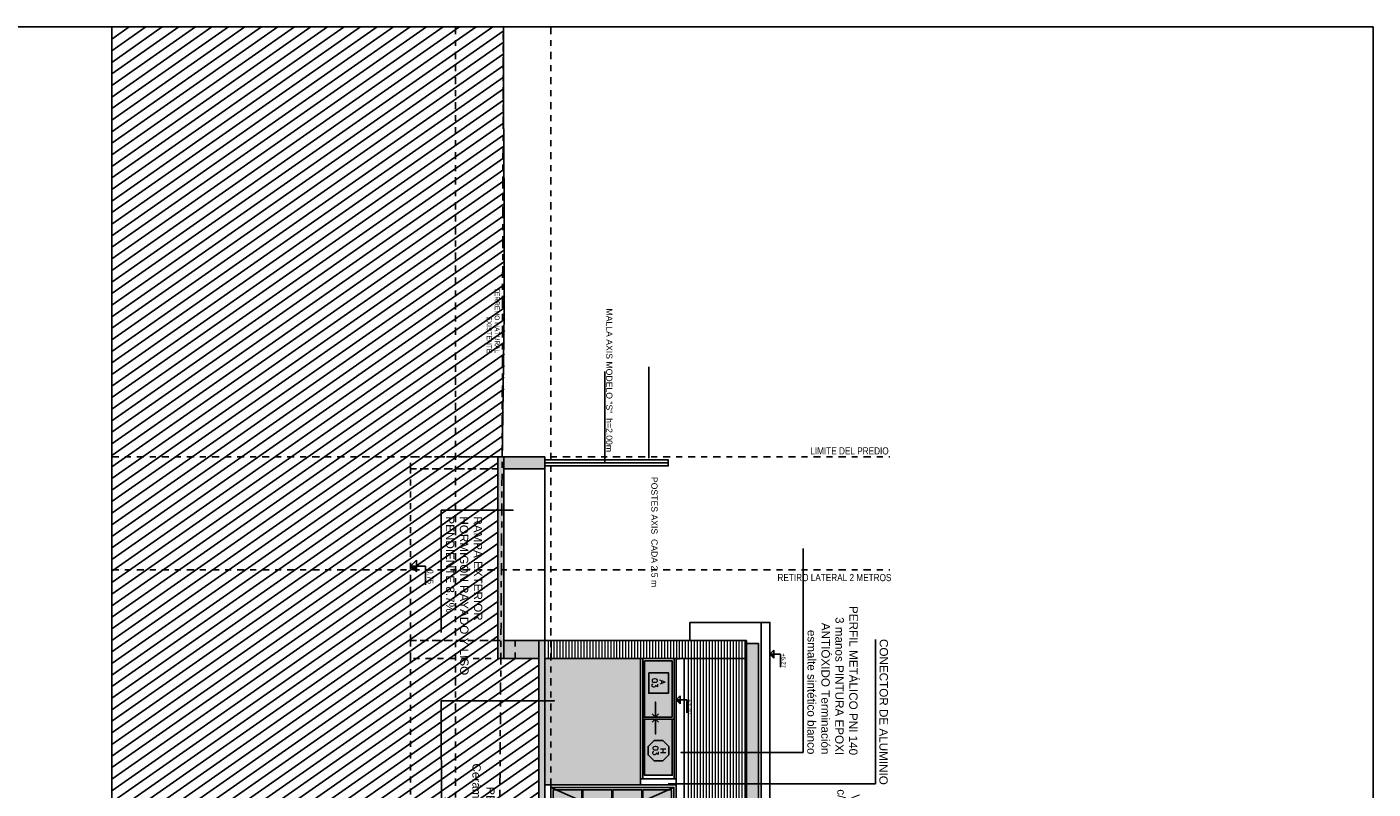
# Model space of a CAD drawing. Header units: millimetres. Extents: x 4617 to 4884, y 1258 to 1784.
# Tile 151 of 168: x 4730 to 4753, y 1427 to 1440. Entities that reach past the tile are written whole.
import ezdxf
from ezdxf.enums import TextEntityAlignment as Align

# ---------------------------------------------------------------- set-up
doc = ezdxf.new("R2010")
doc.units = ezdxf.units.MM
doc.header["$LTSCALE"] = 0.4
doc.linetypes.add('DASHDOT', pattern=[1, 0.5, -0.25, 0, -0.25])
doc.linetypes.add('RAYITAS', pattern=[0.375, 0.25, -0.125])
for name, color, linetype in [('00 AC - ABERTURAS ALUMINIO - TIPO', 3, 'Continuous'), ('00 AC - CUBIERTA', 1, 'Continuous'), ('00 AC - TEXTOS', 3, 'Continuous'), ('200', 6, 'Continuous'), ('200cotas50', 1, 'Continuous'), ('A ALUMINIO', 4, 'Continuous'), ('A HERRERÍA', 4, 'Continuous'), ('A MURO', 1, 'Continuous'), ('A MURO VISTO', 2, 'Continuous'), ('A PAVIMENTO', 8, 'Continuous'), ('A PROYECCION', 8, 'Continuous'), ('A VEGETACIÓN', 253, 'Continuous'), ('Hatch 354', 254, 'Continuous'), ('Hatch Ladrillo Visto', 32, 'Continuous'), ('Hatch MURO', 252, 'Continuous'), ('TXT', 3, 'Continuous'), ('TXT COTA', 3, 'Continuous'), ('TXT TERMINACIONES', 3, 'Continuous')]:
    doc.layers.add(name, color=color, linetype=linetype)
doc.layers.add('04 gris', color=252, linetype='Continuous', lineweight=13)
doc.styles.add('arial', font='arial.ttf')
doc.styles.add('ARIAL 0.0014', font='arial.ttf', dxfattribs={"height": 0.0014})
doc.styles.add('ARIAL NARROW', font='ARIALN.TTF')
doc.styles.add('ROMANS', font='romans', dxfattribs={"height": 2})
doc.styles.add('SaAS simplex', font='simplex.shx', dxfattribs={"width": 0.8})
doc.styles.get("Standard").update_dxf_attribs({"font": 'arial.ttf'})
doc.dimstyles.new('COTAS 125', dxfattribs={"dimscale": 0.01, "dimtxt": 15, "dimasz": 8, "dimexe": 5, "dimexo": 20, "dimgap": 10, "dimtad": 0, "dimzin": 9, "dimdsep": 46, "dimtxsty": 'SaAS simplex', "dimblk": 'OBLIQUE', "dimcen": 0, "dimclrd": 8, "dimclre": 8, "dimclrt": 256, "dimadec": 1, "dimazin": 0, "dimtfac": 1, "dimtmove": 2, "dimatfit": 3, "dimldrblk": 'OBLIQUE', "dimfxl": 10, "dimlwd": -1, "dimlwe": -1, "dimarcsym": 0})

# ---------------------------------------------------------------- blocks, each defined once
blk = doc.blocks.new('A01 c')
at = {"layer": 'Hatch 354'}
h = blk.add_hatch(color=256, dxfattribs=at)
h.dxf.hatch_style = 1
h.paths.add_polyline_path([(0.481, 1.035), (1.413, 1.035), (1.413, 0.555), (0.481, 0.555)])
h.paths.add_polyline_path([(0.521, 1.535), (1.413, 1.535), (1.413, 1.095), (0.521, 1.095)])
h.paths.add_polyline_path([(0.521, 2.03), (1.413, 2.03), (1.413, 1.615), (0.521, 1.615)])
h.paths.add_polyline_path([(1.443, 2.03), (2.416, 2.03), (2.416, 1.615), (1.443, 1.615)])
h.paths.add_polyline_path([(1.443, 1.535), (2.416, 1.535), (2.416, 1.095), (1.443, 1.095)])
h.paths.add_polyline_path([(1.443, 1.035), (2.416, 1.035), (2.416, 0.555), (1.443, 0.555)])
h = blk.add_hatch(color=256, dxfattribs=at)
h.dxf.hatch_style = 1
h.paths.add_polyline_path([(2.476, 2.03), (3.449, 2.03), (3.449, 1.615), (2.476, 1.615)])
h.paths.add_polyline_path([(3.479, 2.03), (4.381, 2.03), (4.381, 1.615), (3.479, 1.615)])
h.paths.add_polyline_path([(3.479, 1.535), (4.381, 1.535), (4.381, 1.095), (3.479, 1.095)])
h.paths.add_polyline_path([(2.476, 1.535), (3.449, 1.535), (3.449, 1.095), (2.476, 1.095)])
h.paths.add_polyline_path([(2.476, 1.035), (3.449, 1.035), (3.449, 0.555), (2.476, 0.555)])
h.paths.add_polyline_path([(3.479, 1.035), (4.411, 1.035), (4.411, 0.555), (3.479, 0.555)])
h = blk.add_hatch(color=256, dxfattribs=at)
h.dxf.hatch_style = 1
h.paths.add_polyline_path([(5.441, 2.02), (6.268, 2.02), (6.268, 1.543), (5.441, 1.543)])
h.paths.add_polyline_path([(4.534, 2.02), (5.401, 2.02), (5.401, 1.543), (4.534, 1.543)])
h.paths.add_polyline_path([(4.534, 1.523), (5.401, 1.523), (5.401, 1.04), (4.534, 1.04)])
h.paths.add_polyline_path([(5.441, 1.523), (6.268, 1.523), (6.268, 1.04), (5.441, 1.04)])
h.paths.add_polyline_path([(5.441, 1.02), (6.268, 1.02), (6.268, 0.537), (5.441, 0.537)])
h.paths.add_polyline_path([(4.534, 1.02), (5.401, 1.02), (5.401, 0.537), (4.534, 0.537)])
h.paths.add_polyline_path([(4.534, 0.517), (5.401, 0.517), (5.401, 0.04), (4.534, 0.04)])
h.paths.add_polyline_path([(5.441, 0.517), (6.268, 0.517), (6.268, 0.481), (6.268, 0.04), (5.441, 0.04)])
at = {"layer": 'A ALUMINIO'}
for p, q in [((0.32, 2.1), (0.32, 0.515)), ((0.32, 2.1), (6.351, 2.1)), ((0.481, 2.06), (0.481, 1.585)), ((4.494, 2.06), (0.481, 2.06)), ((1.443, 2.06), (1.443, 1.585)), ((2.446, 2.06), (2.446, 0.515)), ((3.449, 2.06), (3.449, 1.585)), ((4.411, 1.585), (4.411, 2.06)), ((5.401, 2.06), (5.401, 0)), ((6.351, 0), (6.351, 2.1)), ((1.413, 2.03), (0.521, 2.03)), ((0.521, 1.615), (0.521, 2.02)), ((1.443, 2.03), (2.416, 2.03)), ((2.416, 2.02), (2.416, 1.615)), ((2.476, 2.02), (2.476, 1.615)), ((4.534, 1.543), (4.534, 2.02)), ((4.534, 2.02), (5.401, 2.02)), ((0.481, 1.585), (2.446, 1.585)), ((2.416, 1.615), (1.443, 1.615)), ((1.443, 1.585), (2.416, 1.585)), ((4.411, 1.585), (2.446, 1.585)), ((3.449, 1.585), (2.476, 1.585)), ((1.443, 1.565), (1.443, 1.065)), ((1.443, 1.535), (2.416, 1.535)), ((2.416, 1.535), (2.416, 1.095)), ((4.411, 1.565), (2.446, 1.565)), ((3.449, 1.535), (2.476, 1.535)), ((2.476, 1.535), (2.476, 1.095)), ((3.449, 1.565), (3.449, 1.065)), ((4.411, 1.065), (4.411, 1.565)), ((5.401, 1.543), (4.534, 1.543)), ((5.401, 1.523), (4.534, 1.523)), ((5.441, 1.523), (6.268, 1.523)), ((0.481, 1.065), (2.446, 1.065)), ((0.481, 1.035), (1.413, 1.035)), ((1.413, 1.035), (1.413, 0.555)), ((1.443, 1.095), (2.416, 1.095)), ((1.443, 1.035), (2.416, 1.035)), ((1.443, 1.035), (1.443, 0.555)), ((4.411, 1.065), (2.446, 1.065)), ((3.449, 1.095), (2.476, 1.095)), ((3.449, 1.035), (2.476, 1.035)), ((2.476, 1.005), (2.476, 0.622)), ((3.449, 1.035), (3.449, 0.555)), ((4.411, 1.035), (3.479, 1.035)), ((3.479, 1.035), (3.479, 0.555)), ((5.401, 1.04), (4.534, 1.04)), ((5.441, 1.04), (6.268, 1.04)), ((6.351, 1.05), (6.351, 0)), ((0.32, 0.515), (4.451, 0.515)), ((6.268, 0.517), (6.268, 0.54))]:
    blk.add_line(p, q, dxfattribs=at)
for points in [[(0.441, 2.1), (0.321, 2.1), (0.321, 0.515), (0.441, 0.515)], [(3.449, 1.615), (2.476, 1.615), (2.476, 2.03), (3.449, 2.03)], [(4.381, 2.03), (3.479, 2.03), (3.479, 1.615), (4.381, 1.615)], [(6.268, 1.553), (6.268, 2.02), (5.441, 2.02), (5.441, 1.543), (6.268, 1.543)], [(6.268, 0.517), (5.441, 0.517), (5.441, 0.04), (6.268, 0.04), (6.268, 0.51)]]:
    blk.add_lwpolyline(points, close=True, dxfattribs=at)
for points in [[(6.351, 0), (4.451, 0), (4.451, 2.06)], [(6.308, 0), (6.308, 2.06), (4.494, 2.06), (4.494, 0)], [(1.413, 2.02), (1.413, 1.615), (0.521, 1.615)], [(4.411, 1.585), (4.411, 2.02)], [(0.481, 1.065), (0.481, 1.565), (2.446, 1.565)], [(1.413, 1.535), (1.413, 1.095), (0.521, 1.095), (0.521, 1.535), (1.413, 1.535)], [(3.479, 1.535), (3.479, 1.095), (4.381, 1.095), (4.381, 1.535), (3.479, 1.535)], [(4.534, 1.04), (4.534, 1.523)], [(5.441, 1.523), (5.441, 1.04)], [(6.268, 1.04), (6.268, 1.523)], [(2.416, 1.035), (2.416, 0.555), (0.481, 0.555), (0.481, 1.035)], [(2.476, 1.035), (2.476, 0.555), (3.449, 0.555)], [(3.479, 0.555), (4.411, 0.555), (4.411, 1.035)], [(4.534, 0.54), (4.534, 1.02), (5.401, 1.02)], [(6.268, 0.54), (6.268, 1.02), (5.441, 1.02), (5.441, 0.54)], [(4.534, 0.537), (5.401, 0.537)], [(5.401, 0.04), (4.534, 0.04), (4.534, 0.517), (5.401, 0.517)], [(6.268, 0.537), (5.441, 0.537)]]:
    blk.add_lwpolyline(points, dxfattribs=at)
at = {"layer": 'A PROYECCION'}
for p, q in [((1.443, 2.06), (0.481, 1.585)), ((0.481, 2.06), (1.443, 1.585)), ((1.443, 2.06), (2.446, 1.585)), ((2.446, 2.06), (1.443, 1.585)), ((3.449, 2.06), (2.446, 1.585)), ((2.446, 2.06), (3.449, 1.585)), ((3.449, 2.06), (4.411, 1.585)), ((4.411, 2.06), (3.449, 1.585)), ((5.401, 2.06), (4.494, 0)), ((4.494, 2.06), (5.401, 0)), ((6.308, 2.06), (5.401, 0)), ((5.401, 2.06), (6.308, 0)), ((1.443, 1.565), (0.481, 1.065)), ((0.481, 1.565), (1.443, 1.065)), ((1.443, 1.565), (2.446, 1.065)), ((2.446, 1.565), (1.443, 1.065)), ((3.449, 1.565), (2.446, 1.065)), ((2.446, 1.565), (3.449, 1.065)), ((3.449, 1.565), (4.411, 1.065)), ((4.411, 1.565), (3.449, 1.065))]:
    blk.add_line(p, q, dxfattribs=at)
for points in [[(1.162, 1.876), (1.215, 1.823), (0.962, 1.823), (1.215, 1.823), (1.162, 1.769)], [(1.745, 1.876), (1.692, 1.823), (1.945, 1.823), (1.692, 1.823), (1.745, 1.769)], [(3.147, 1.876), (3.2, 1.823), (2.947, 1.823), (3.2, 1.823), (3.147, 1.769)], [(3.76, 1.876), (3.707, 1.822), (3.93, 1.822), (3.707, 1.822), (3.76, 1.769)], [(1.158, 1.368), (1.211, 1.315), (0.958, 1.315), (1.211, 1.315), (1.158, 1.262)], [(1.749, 1.368), (1.696, 1.315), (1.949, 1.315), (1.696, 1.315), (1.749, 1.262)], [(3.147, 1.368), (3.2, 1.315), (2.947, 1.315), (3.2, 1.315), (3.147, 1.262)], [(3.76, 1.368), (3.707, 1.315), (3.93, 1.315), (3.707, 1.315), (3.76, 1.262)], [(4.937, 1.063), (4.99, 1.01), (4.862, 1.01), (4.99, 1.01), (4.937, 0.957)], [(5.745, 1.063), (5.692, 1.01), (5.819, 1.01), (5.692, 1.01), (5.745, 0.957)]]:
    blk.add_lwpolyline(points, dxfattribs=at)
at = {"layer": 'TXT TERMINACIONES', "color": 252, "char_height": 0.06784, "attachment_point": 9}
for insert in [(0.641, 0.614), (1.596, 0.614), (3.601, 0.614), (2.507, 0.603)]:
    blk.add_mtext('{\\Fromans|c0;VF}', dxfattribs=dict(at, insert=insert))
blk = doc.blocks.new('Nivel corte')
at = {"color": 0}
for p, q in [((0, 0.2), (0.25, 0.2)), ((0, 0), (0, 0.2)), ((0.078, 0.078), (-0.078, 0.078)), ((0, 0), (-0.078, 0.078)), ((0, 0), (0.078, 0.078))]:
    blk.add_line(p, q, dxfattribs=at)
blk.add_solid([(0, 0), (0.078, 0.078), (0, 0.078), (0.078, 0.078)], dxfattribs=at)
at = {"color": 0, "style": 'ARIAL NARROW', "flags": 4}
blk.add_attdef('NIVEL', text='', height=0.08, dxfattribs=at).set_placement((0.125, 0.2), align=Align.BOTTOM_CENTER)
blk = doc.blocks.new('*U468')
at = {"color": 0, "linetype": 'ByBlock'}
blk.add_lwpolyline([(-0.287, -0.195), (0.287, -0.195), (0.287, 0.354), (-0.287, 0.354)], close=True, dxfattribs=at)
at = {"color": 0, "linetype": 'ByBlock', "style": 'ROMANS', "width": 1.1}
blk.add_text('A', height=0.15, dxfattribs=at).set_placement((-0.088, 0.112))
at = {"color": 0, "linetype": 'ByBlock', "style": 'ROMANS', "width": 1.05}
blk.add_attdef('NRO', text='', height=0.15, dxfattribs=at).set_placement((0, -0.027), align=Align.MIDDLE)
blk = doc.blocks.new('*U575')
at = {"color": 0, "linetype": 'ByBlock', "ltscale": 0.1}
blk.add_lwpolyline([(0, 0.344), (0.119, 0.344), (0.288, 0.175), (0.288, -0.064), (0.119, -0.233), (0, -0.233), (-0.119, -0.233), (-0.288, -0.064), (-0.288, 0.175), (-0.119, 0.344)], close=True, dxfattribs=at)
at = {"color": 0, "style": 'ROMANS', "width": 1.1}
blk.add_text('H', height=0.15, dxfattribs=at).set_placement((-0.088, 0.112))
at = {"color": 0, "linetype": 'ByBlock', "style": 'ROMANS', "width": 1.05}
blk.add_attdef('NRO', text='', height=0.15, dxfattribs=at).set_placement((0, -0.027), align=Align.MIDDLE)
blk = doc.blocks.new('_Oblique')
at = {"layer": 'TXT COTA', "color": 0, "lineweight": -2}
blk.add_line((-0.5, -0.5), (0.5, 0.5), dxfattribs=at)

msp = doc.modelspace()

# ---------------------------------------------------------------- hatches: boundary and pattern name
at = {"layer": 'A MURO'}
h = msp.add_hatch(color=256, dxfattribs=at)
h.dxf.hatch_style = 1
h.paths.add_polyline_path([(4738.343, 1432.976), (4738.343, 1429.598), (4738.443, 1429.598), (4738.443, 1432.976)])
h.paths.add_polyline_path([(4738.443, 1429.899), (4738.443, 1429.598), (4739.034, 1429.598), (4739.034, 1429.899)])
h.paths.add_polyline_path([(4739.134, 1432.976), (4739.134, 1432.776), (4738.443, 1432.776), (4738.443, 1432.976)])
h = msp.add_hatch(color=256, dxfattribs=at)
h.dxf.hatch_style = 1
h.paths.add_polyline_path([(4739.034, 1429.899), (4739.034, 1395.889), (4739.134, 1395.889), (4739.134, 1429.899)])
at = {"layer": 'A MURO VISTO', "ltscale": 0.001}
h = msp.add_hatch(color=252, dxfattribs=at)
h.dxf.hatch_style = 1
h.paths.add_polyline_path([(4742.511, 1395.938), (4742.511, 1429.849), (4742.711, 1429.849), (4742.711, 1395.938)])
at = {"layer": 'A VEGETACIÓN'}
h = msp.add_hatch(dxfattribs=at)
h.set_pattern_fill('LINE', color=253, scale=0.05, angle=-55, double=1)
h.set_pattern_definition([(215, (4644.44439, 1771.97546), (0.09105526, -0.13004039), [])])
edge = h.paths.add_edge_path()
edge.add_spline(control_points=[(4738.633, 1379.471), (4738.406, 1380.399), (4738.406, 1380.399), (4738.233, 1381.51)], knot_values=[6.676632, 6.676632, 6.676632, 6.676632, 7.676632, 7.676632, 7.676632, 7.676632], degree=3, periodic=0)
edge.add_spline(control_points=[(4738.233, 1381.51), (4738.221, 1381.801), (4738.209, 1382.093), (4738.212, 1382.378)], knot_values=[5.800748, 5.800748, 5.800748, 5.800748, 6.676632, 6.676632, 6.676632, 6.676632], degree=3, periodic=0)
edge.add_line((4738.212, 1382.378), (4738.15, 1382.396))
edge.add_line((4738.15, 1382.396), (4738.15, 1382.197))
edge.add_line((4738.15, 1382.197), (4738.12, 1382.197))
edge.add_line((4738.12, 1382.197), (4738.12, 1382.997))
edge.add_line((4738.12, 1382.997), (4738.139, 1382.997))
edge.add_spline(control_points=[(4738.208, 1382.438), (4738.189, 1382.645), (4738.089, 1383.65), (4737.164, 1384.645), (4737.93, 1386.22)], knot_values=[1.871673, 1.871673, 1.871673, 1.871673, 2.491865, 5.74761, 5.74761, 5.74761, 5.74761], degree=3, periodic=0)
edge.add_spline(control_points=[(4737.93, 1386.22), (4738.223, 1387.021), (4738.411, 1387.609), (4738.548, 1388.086)], knot_values=[0.013677, 0.013677, 0.013677, 0.013677, 1.871673, 1.871673, 1.871673, 1.871673], degree=3, periodic=0)
edge.add_line((4738.548, 1388.086), (4738.452, 1388.086))
edge.add_line((4738.452, 1388.086), (4738.452, 1388.286))
edge.add_line((4738.452, 1388.286), (4738.493, 1388.286))
edge.add_line((4738.493, 1388.286), (4738.493, 1390.006))
edge.add_line((4738.493, 1390.006), (4738.593, 1390.006))
edge.add_line((4738.593, 1390.006), (4739.022, 1390.006))
edge.add_line((4739.022, 1390.006), (4739.006, 1390.069))
edge.add_line((4739.006, 1390.069), (4739.04, 1390.259))
edge.add_line((4739.04, 1390.259), (4738.999, 1390.802))
edge.add_line((4738.999, 1390.802), (4739.047, 1390.916))
edge.add_line((4739.047, 1390.916), (4739.018, 1391.008))
edge.add_line((4739.018, 1391.008), (4739.05, 1391.269))
edge.add_line((4739.05, 1391.269), (4739.044, 1391.586))
edge.add_line((4739.044, 1391.586), (4739.072, 1392.025))
edge.add_line((4739.072, 1392.025), (4739.054, 1392.326))
edge.add_line((4739.054, 1392.326), (4739.068, 1392.359))
edge.add_line((4739.068, 1392.359), (4739.058, 1392.381))
edge.add_line((4739.058, 1392.381), (4739.083, 1392.601))
edge.add_line((4739.083, 1392.601), (4739.062, 1392.786))
edge.add_line((4739.062, 1392.786), (4738.809, 1392.786))
edge.add_line((4738.809, 1392.786), (4738.809, 1392.936))
edge.add_line((4738.809, 1392.936), (4739.009, 1392.936))
edge.add_line((4739.009, 1392.936), (4739.034, 1395.887))
edge.add_line((4739.034, 1395.887), (4738.834, 1395.889))
edge.add_line((4738.834, 1395.889), (4738.834, 1396.189))
edge.add_line((4738.834, 1396.189), (4739.034, 1396.189))
edge.add_line((4739.034, 1396.189), (4739.034, 1429.598))
edge.add_line((4739.034, 1429.598), (4738.604, 1429.598))
edge.add_line((4738.604, 1429.598), (4738.343, 1429.598))
edge.add_line((4738.343, 1429.598), (4738.343, 1432.976))
edge.add_line((4738.343, 1432.976), (4738.417, 1432.976))
edge.add_spline(control_points=[(4738.417, 1432.976), (4738.479, 1434.528), (4738.453, 1436.294), (4738.441, 1438.695), (4738.435, 1439.641), (4738.437, 1440.185)], knot_values=[0, 0, 0, 0, 4.374738, 5.574756, 7.216242, 7.216242, 7.216242, 7.216242], degree=3, periodic=0)
edge.add_line((4738.437, 1440.185), (4731.874, 1440.185))
edge.add_line((4731.874, 1440.185), (4731.874, 1376.272))
edge.add_line((4731.874, 1376.272), (4738.368, 1376.273))
edge.add_line((4738.368, 1376.273), (4738.333, 1377.908))
edge.add_line((4738.333, 1377.908), (4738.333, 1378.428))
edge.add_line((4738.333, 1378.428), (4738.533, 1378.428))
edge.add_line((4738.533, 1378.428), (4738.533, 1379.138))
edge.add_line((4738.533, 1379.138), (4738.333, 1379.138))
edge.add_line((4738.333, 1379.138), (4738.333, 1379.238))
edge.add_line((4738.333, 1379.238), (4738.633, 1379.238))
edge.add_line((4738.633, 1379.238), (4738.633, 1379.471))
at = {"layer": 'Hatch 354'}
h = msp.add_hatch(color=256, dxfattribs=at)
h.dxf.hatch_style = 1
h.paths.add_polyline_path([(4740.804, 1428.583), (4740.804, 1427.639), (4741.268, 1427.639), (4741.268, 1428.583)])
h.paths.add_polyline_path([(4740.804, 1429.559), (4740.804, 1428.615), (4741.268, 1428.615), (4741.268, 1429.559)])
at = {"layer": 'Hatch Ladrillo Visto', "lineweight": 13}
h = msp.add_hatch(dxfattribs=at)
h.set_pattern_fill('_USER', color=256, scale=0.05, angle=990, pattern_type=0)
h.set_pattern_definition([(270, (4762.691375, 1451.45255), (0.05, -9e-17), [])])
h.paths.add_polyline_path([(4742.498, 1429.899), (4742.498, 1429.572), (4742.498, 1427.51), (4742.498, 1421.187), (4742.498, 1411.194), (4742.498, 1406.879), (4742.498, 1404.724), (4742.498, 1402.604), (4742.498, 1400.449), (4742.498, 1396.219), (4742.498, 1395.888), (4739.179, 1395.888), (4739.179, 1395.913), (4739.178, 1395.913), (4739.178, 1395.963), (4739.179, 1395.963), (4739.179, 1396.188), (4741.338, 1396.188), (4741.378, 1396.188), (4741.501, 1396.188), (4741.518, 1396.188), (4741.518, 1429.599), (4741.493, 1429.599), (4739.177, 1429.601), (4739.171, 1429.905)])
h.paths.add_polyline_path([(4740.991, 1429.599), (4741.285, 1429.599), (4741.285, 1429.601), (4740.991, 1429.601)], flags=17)
at = {"layer": 'Hatch MURO'}
h = msp.add_hatch(color=154, dxfattribs=at)
h.dxf.hatch_style = 1
h.paths.add_polyline_path([(4740.734, 1429.599), (4740.734, 1427.479), (4739.134, 1427.479), (4739.134, 1429.599)])

# ---------------------------------------------------------------- linework, layer by layer
at = {"layer": '00 AC - CUBIERTA'}
msp.add_lwpolyline([(4739.134, 1432.776), (4739.134, 1429.899)], dxfattribs=at)
at = {"layer": '04 gris'}
for p, q in [((4741.334, 1396.189), (4741.334, 1429.598)), ((4741.334, 1396.189), (4741.334, 1429.598)), ((4741.34, 1396.189), (4741.34, 1429.598)), ((4741.468, 1396.189, -10), (4741.468, 1429.598, -10)), ((4741.474, 1396.189), (4741.474, 1429.598)), ((4741.474, 1396.189), (4741.474, 1429.598))]:
    msp.add_line(p, q, dxfattribs=at)
at = {"layer": '04 gris', "elevation": -10}
for points in [[(4741.34, 1429.598), (4741.344, 1429.59), (4741.388, 1429.59)], [(4741.468, 1429.598), (4741.464, 1429.59), (4741.388, 1429.59)]]:
    msp.add_lwpolyline(points, dxfattribs=at)
at = {"layer": '200', "color": 2, "linetype": 'DASHDOT', "ltscale": 0.6}
for p, q in [((4731.874, 1432.976), (4744.911, 1432.976)), ((4731.874, 1431.082), (4744.911, 1431.082))]:
    msp.add_line(p, q, dxfattribs=at)
for points in [[(4737.633, 1440.185), (4737.633, 1376.272)], [(4739.233, 1440.185), (4739.233, 1376.272)]]:
    msp.add_lwpolyline(points, dxfattribs=at)
at = {"layer": '200', "color": 90, "linetype": 'DASHDOT'}
msp.add_lwpolyline([(4737.633, 1386.747), (4738.133, 1390.495), (4738.417, 1432.976), (4738.437, 1440.185)], dxfattribs=at)
at = {"layer": 'A ALUMINIO'}
for p, q in [((4740.774, 1427.579), (4740.774, 1429.598)), ((4741.334, 1427.579), (4741.334, 1429.598)), ((4741.264, 1428.615), (4740.774, 1428.615)), ((4741.294, 1428.583), (4740.774, 1428.583))]:
    msp.add_line(p, q, dxfattribs=at)
for points in [[(4741.298, 1427.579), (4741.298, 1429.598), (4740.734, 1429.598), (4740.734, 1427.579)], [(4741.334, 1427.479), (4741.334, 1427.579), (4740.734, 1427.579), (4740.734, 1427.479)]]:
    msp.add_lwpolyline(points, close=True, dxfattribs=at)
for points in [[(4741.268, 1428.615), (4741.268, 1429.557), (4740.804, 1429.557), (4740.804, 1428.614)], [(4740.804, 1428.584), (4740.804, 1427.639), (4741.268, 1427.639), (4741.268, 1428.583)]]:
    msp.add_lwpolyline(points, dxfattribs=at)
at = {"layer": 'A HERRERÍA'}
for points in [[(4739.134, 1432.926), (4741.201, 1432.926), (4741.201, 1432.826), (4739.134, 1432.826), (4739.134, 1432.926)], [(4739.134, 1432.876), (4741.201, 1432.876)]]:
    msp.add_lwpolyline(points, dxfattribs=at)
at = {"layer": 'A MURO'}
for points in [[(4731.874, 1376.272), (4731.874, 1440.185), (4700.928, 1440.185), (4700.928, 1376.272)], [(4753.011, 1376.272), (4753.011, 1440.185), (4731.874, 1440.185), (4731.874, 1376.272)], [(4738.343, 1432.976), (4738.343, 1429.598), (4738.443, 1429.598), (4738.443, 1432.976)], [(4739.134, 1432.976), (4739.134, 1432.776), (4738.443, 1432.776), (4738.443, 1432.976)], [(4738.443, 1429.899), (4738.443, 1429.598), (4739.034, 1429.598), (4739.034, 1429.899)], [(4739.034, 1429.899), (4739.034, 1395.889), (4739.134, 1395.889), (4739.134, 1429.899)]]:
    msp.add_lwpolyline(points, close=True, dxfattribs=at)
msp.add_spline([(4738.437, 1440.185), (4738.442, 1438.549), (4738.453, 1436.348), (4738.417, 1432.976)], degree=3, dxfattribs=at)
at = {"layer": 'A MURO VISTO', "color": 1}
for q in [(4740.734, 1429.598), (4739.134, 1427.479)]:
    msp.add_line((4740.734, 1427.479), q, dxfattribs=at)
at = {"layer": 'A MURO VISTO'}
msp.add_line((4739.234, 1427.479), (4739.234, 1427.479), dxfattribs=at)
at = {"layer": 'A MURO VISTO', "color": 2}
msp.add_line((4739.234, 1425.579), (4739.234, 1427.479), dxfattribs=at)
at = {"layer": 'A MURO VISTO', "color": 1}
msp.add_lwpolyline([(4742.755, 1395.592), (4742.755, 1430.203), (4742.904, 1430.203), (4742.904, 1395.592)], close=True, dxfattribs=at)
at = {"layer": 'A MURO VISTO'}
for points in [[(4739.134, 1429.899), (4739.134, 1429.598), (4742.511, 1429.598), (4742.511, 1429.899)], [(4742.511, 1395.938), (4742.511, 1429.849), (4742.711, 1429.849), (4742.711, 1395.938)]]:
    msp.add_lwpolyline(points, close=True, dxfattribs=at)
at = {"layer": 'A MURO VISTO', "color": 254, "ltscale": 0.001}
msp.add_lwpolyline([(4740.934, 1429.899), (4740.934, 1429.896)], dxfattribs=at)
at = {"layer": 'A PAVIMENTO', "color": 1}
msp.add_lwpolyline([(4741.334, 1427.503), (4741.334, 1427.503)], dxfattribs=at)
at = {"layer": 'A PROYECCION'}
for p in [(4742.744, 1430.203), (4741.564, 1429.899)]:
    msp.add_line(p, (4741.564, 1430.203), dxfattribs=at)
at = {"layer": 'A PROYECCION', "color": 1, "linetype": 'RAYITAS', "ltscale": 0.7}
for points in [[(4738.343, 1432.976), (4738.343, 1432.776), (4736.884, 1432.776), (4736.884, 1432.976)], [(4738.343, 1432.776), (4738.343, 1429.899), (4736.884, 1429.899), (4736.884, 1432.776)], [(4738.634, 1429.899), (4738.634, 1429.598), (4736.884, 1429.598), (4736.884, 1429.899)]]:
    msp.add_lwpolyline(points, close=True, dxfattribs=at)
msp.add_lwpolyline([(4736.884, 1395.889), (4736.784, 1395.889), (4736.784, 1422.519), (4736.884, 1422.519), (4736.884, 1429.598)], dxfattribs=at)
at = {"layer": 'A PROYECCION'}
for points in [[(4741.037, 1428.667), (4740.984, 1428.614), (4740.984, 1428.867), (4740.984, 1428.614), (4740.931, 1428.667)], [(4741.037, 1428.531), (4740.984, 1428.584), (4740.984, 1428.331), (4740.984, 1428.584), (4740.931, 1428.531)]]:
    msp.add_lwpolyline(points, dxfattribs=at)
at = {"layer": 'TXT', "color": 252}
for p, q in [((4740.135, 1434.406), (4740.135, 1432.884)), ((4740.873, 1434.488), (4740.873, 1432.953))]:
    msp.add_line(p, q, dxfattribs=at)

# ---------------------------------------------------------------- block references
at = {"layer": '00 AC - ABERTURAS ALUMINIO - TIPO', "xscale": 0.6, "yscale": 0.6, "zscale": 0.6, "rotation": 270.0000000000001}
msp.add_blockref('*U468', (4740.99, 1429.186), dxfattribs=at).add_auto_attribs({'NRO': '03'})
at = {"layer": '00 AC - ABERTURAS ALUMINIO - TIPO'}
ref = msp.add_blockref('*U575', (4741.002, 1428.052, 10), dxfattribs=dict(at, xscale=-0.6, yscale=0.6, zscale=0.6, rotation=269.999999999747))
ref.add_attrib('NRO', '03', dxfattribs={"layer": '0', "color": 0, "linetype": 'ByBlock', "height": 0.09, "rotation": 270, "style": 'ROMANS', "width": 1.05}).set_placement((4740.986, 1428.052, 10), align=Align.MIDDLE)
at = {"layer": '200cotas50', "rotation": 269.9999999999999}
for p, xscale, yscale, zscale, values in [((4736.884, 1431.146), 1.25, 1.25, 1.25, {'NIVEL': '-0.75'}), ((4742.904, 1429.671), 0.875, 0.875, 0.875, {'NIVEL': '+5.27'}), ((4741.334, 1428.903), 0.875, 0.875, 0.875, {'NIVEL': '+3.70'})]:
    msp.add_blockref('Nivel corte', p, dxfattribs=dict(at, xscale=xscale, yscale=yscale, zscale=zscale)).add_auto_attribs(values)
at = {"layer": 'Hatch 354', "xscale": -1, "rotation": 269.9999999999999}
msp.add_blockref('A01 c', (4739.234, 1421.128), dxfattribs=at)

# ---------------------------------------------------------------- texts
at = {"layer": '00 AC - TEXTOS', "insert": (4738.373, 1434.713), "char_height": 0.08, "attachment_point": 3, "rotation": 270, "style": 'arial'}
msp.add_mtext_dynamic_manual_height_columns('TERRENO NATURAL EXISTENTE', width=1.14847, gutter_width=0.125, heights=[0], dxfattribs=at)
at = {"layer": '200cotas50', "char_height": 0.12, "style": 'ARIAL NARROW'}
for s, width, insert, attachment_point in [('LIMITE DEL PREDIO', 1.98618, (4744.894, 1433.016), 9), ('RETIRO LATERAL 2 METROS', 2.56115, (4744.94, 1431.014), 3)]:
    msp.add_mtext_dynamic_manual_height_columns(s, width=width, gutter_width=0.9, heights=[0], dxfattribs=dict(at, insert=insert, attachment_point=attachment_point))
at = {"layer": 'TXT', "char_height": 0.104, "attachment_point": 3, "rotation": 270, "style": 'arial'}
for s, width, insert in [('MALLA AXIS MODELO "S"  h=2.00m', 5.92043, (4740.265, 1433.057)), ('POSTES AXIS  CADA 2.5 m', 6.39628, (4741.021, 1430.793))]:
    msp.add_mtext_dynamic_manual_height_columns(s, width=width, gutter_width=0.000625, heights=[0], dxfattribs=dict(at, insert=insert))
at = {"layer": 'TXT TERMINACIONES', "char_height": 0.14, "style": 'ARIAL 0.0014'}
for s, insert, width, attachment_point, rotation in [('\\pi3.0168;CONECTOR DE ALUMINIO', (4744.748, 1432.941, -20), 5.44321, 7, 269.8668), ('RAMPA EXTERIOR\\PHORMIGÓN RAYADO Y LISO PENDIENTE 8.7%', (4737.472, 1431.979, -20), 2.67373, 7, 270.1389), ('\\pi0.75188;PERFIL METÁLICO PNI 140\\P\\pi0.938;3 manos PINTURA EPOXI \\P\\pi1.0346;ANTIÓXIDO Terminación \\P\\pi1.1544;esmalte sintético blanco', (4743.536, 1431.231, -20), 3.22728, 7, 269.8668), ('REVESTIMIENTO\\PCerámicas esmaltadas \\P11x11 cm \\PAZUL INTENSO', (4737.454, 1425.848, -20), 2.9974, 9, 270.1389), ('VIGA METÁLICA O DE HORMIGÓN ARMADO\\Pc/placa cementicia terminación plastica texturada\\PGRIS CALCIO K155 (código quimtex)\\PEspuma e hidrófugo, o revoque termoaislante', (4743.961, 1425.275, -20), 5.18855, 5, 269.8668)]:
    msp.add_mtext(s, dxfattribs=dict(at, insert=insert, width=width, attachment_point=attachment_point, rotation=rotation))

# ---------------------------------------------------------------- leaders
at = {"layer": 'A HERRERÍA', "color": 254, "ltscale": 0.5}
for points in [[(4738.604, 1432.083, -20), (4737.397, 1432.083, -20), (4737.397, 1430.032, -20)], [(4739.294, 1428.889, -20), (4737.397, 1428.889, -20), (4737.398, 1426.838, -20)]]:
    msp.add_leader(points, dimstyle='COTAS 125', override={"dimtxt": 5, "dimasz": 6, "dimldrblk": 'DotSmall'}, dxfattribs=at)
at = {"layer": 'TXT'}
for points in [[(4741.41, 1428.023, -10), (4743.461, 1428.023, -10), (4743.461, 1431.44, -10)], [(4741.203, 1427.498, -10), (4744.674, 1427.498, -10), (4744.674, 1429.915, -10)]]:
    msp.add_leader(points, dimstyle='COTAS 125', override={"dimtxt": 5, "dimasz": 6, "dimldrblk": 'DotSmall'}, dxfattribs=at)

doc.saveas('drawing.dxf')
